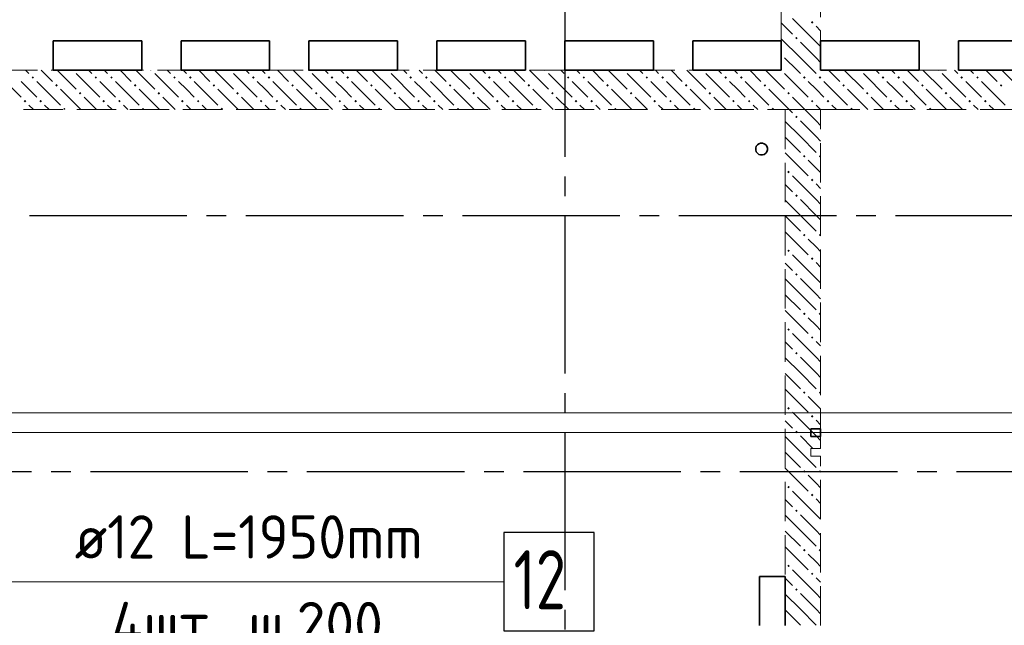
# Model space of a CAD drawing. Header units: millimetres. Extents: x 0 to 64958, y 0 to 42000.
# Tile 12 of 33: x 14950 to 19953, y 33522 to 36597. Entities that reach past the tile are written whole.
import ezdxf

# ---------------------------------------------------------------- set-up
doc = ezdxf.new("R2010")
doc.units = ezdxf.units.MM
doc.linetypes.add('______2', pattern=[270, 200, -70])
doc.linetypes.add('______5', pattern=[1100, 800, -100, 100, -100])
for name, color, linetype, lineweight in [('Standard', 7, 'Continuous', 25), ('ДОП Верх по Х', 7, 'Continuous', 25), ('Оси', 40, '______5', 18), ('Позиционная метка номер позиции', 7, 'Continuous', 13)]:
    doc.layers.add(name, color=color, linetype=linetype, lineweight=lineweight)
doc.layers.add('ЖБ Перекрытие верхний уровень', color=7, linetype='Continuous', lineweight=25, true_color=0xe0e0ff)
doc.layers.add('ЖБ Стена верхний уровень', color=7, linetype='Continuous', lineweight=25, true_color=0x006e00)
doc.styles.add('ISOCPEUR', font='txt')

msp = doc.modelspace()

# ---------------------------------------------------------------- hatches: boundary and pattern name
at = {"layer": 'ЖБ Стена верхний уровень', "linetype": 'Continuous', "lineweight": 18, "transparency": 33554687}
for points in [[(18970.5, 36583.1), (18977, 36589.6), (18983.5, 36583.1), (18977, 36576.6)], [(18890.5, 36503.1), (18897, 36509.6), (18903.4, 36503.1), (18897, 36496.6)], [(18820, 36426.6), (18823.4, 36423.1), (18820, 36419.7)], [(15220.3, 36340), (15216.9, 36336.6), (15213.6, 36340)], [(15620.3, 36340), (15616.9, 36336.6), (15613.6, 36340)], [(16020.3, 36340), (16016.9, 36336.6), (16013.6, 36340)], [(16420.3, 36340), (16416.9, 36336.6), (16413.6, 36340)], [(16820.3, 36340), (16816.9, 36336.6), (16813.6, 36340)], [(17220.3, 36340), (17216.9, 36336.6), (17213.6, 36340)], [(17620.3, 36340), (17616.9, 36336.6), (17613.6, 36340)], [(18020.3, 36340), (18016.9, 36336.6), (18013.6, 36340)], [(18420.3, 36340), (18416.9, 36336.6), (18413.6, 36340)], [(18820.3, 36340), (18816.9, 36336.6), (18813.6, 36340)], [(18820, 36346.6), (18823.4, 36343.1), (18820.3, 36340), (18820, 36340)], [(19220.3, 36340), (19216.9, 36336.6), (19213.6, 36340)], [(19620.3, 36340), (19616.9, 36336.6), (19613.6, 36340)], [(15010.5, 36303.1), (15016.9, 36309.6), (15023.4, 36303.1), (15016.9, 36296.6)], [(15330.5, 36303.1), (15337, 36309.6), (15343.5, 36303.1), (15337, 36296.6)], [(15410.5, 36303.1), (15416.9, 36309.6), (15423.4, 36303.1), (15416.9, 36296.6)], [(15730.5, 36303.1), (15737, 36309.6), (15743.5, 36303.1), (15737, 36296.6)], [(15810.5, 36303.1), (15816.9, 36309.6), (15823.4, 36303.1), (15816.9, 36296.6)], [(16130.5, 36303.1), (16137, 36309.6), (16143.5, 36303.1), (16137, 36296.6)], [(16210.5, 36303.1), (16216.9, 36309.6), (16223.4, 36303.1), (16216.9, 36296.6)], [(16530.5, 36303.1), (16537, 36309.6), (16543.5, 36303.1), (16537, 36296.6)], [(16610.5, 36303.1), (16616.9, 36309.6), (16623.4, 36303.1), (16616.9, 36296.6)], [(16930.5, 36303.1), (16937, 36309.6), (16943.5, 36303.1), (16937, 36296.6)], [(17010.5, 36303.1), (17016.9, 36309.6), (17023.4, 36303.1), (17016.9, 36296.6)], [(17330.5, 36303.1), (17337, 36309.6), (17343.5, 36303.1), (17337, 36296.6)], [(17410.5, 36303.1), (17416.9, 36309.6), (17423.4, 36303.1), (17416.9, 36296.6)], [(17730.5, 36303.1), (17737, 36309.6), (17743.5, 36303.1), (17737, 36296.6)], [(17810.5, 36303.1), (17816.9, 36309.6), (17823.4, 36303.1), (17816.9, 36296.6)], [(18130.5, 36303.1), (18137, 36309.6), (18143.5, 36303.1), (18137, 36296.6)], [(18210.5, 36303.1), (18216.9, 36309.6), (18223.4, 36303.1), (18216.9, 36296.6)], [(18530.5, 36303.1), (18537, 36309.6), (18543.5, 36303.1), (18537, 36296.6)], [(18610.5, 36303.1), (18616.9, 36309.6), (18623.4, 36303.1), (18616.9, 36296.6)], [(18930.5, 36303.1), (18937, 36309.6), (18943.5, 36303.1), (18937, 36296.6)], [(19010.5, 36303.1), (19016.9, 36309.6), (19023.4, 36303.1), (19016.9, 36296.6)], [(19330.5, 36303.1), (19337, 36309.6), (19343.5, 36303.1), (19337, 36296.6)], [(19410.5, 36303.1), (19416.9, 36309.6), (19423.4, 36303.1), (19416.9, 36296.6)], [(19730.5, 36303.1), (19737, 36309.6), (19743.5, 36303.1), (19737, 36296.6)], [(19810.5, 36303.1), (19816.9, 36309.6), (19823.4, 36303.1), (19816.9, 36296.6)], [(15130.5, 36263.1), (15137, 36269.6), (15143.5, 36263.1), (15137, 36256.6)], [(15250.5, 36223.1), (15257, 36229.6), (15263.5, 36223.1), (15257, 36216.6)], [(15530.5, 36263.1), (15537, 36269.6), (15543.5, 36263.1), (15537, 36256.6)], [(15650.5, 36223.1), (15657, 36229.6), (15663.5, 36223.1), (15657, 36216.6)], [(15930.5, 36263.1), (15937, 36269.6), (15943.5, 36263.1), (15937, 36256.6)], [(16050.5, 36223.1), (16057, 36229.6), (16063.5, 36223.1), (16057, 36216.6)], [(16330.5, 36263.1), (16337, 36269.6), (16343.5, 36263.1), (16337, 36256.6)], [(16450.5, 36223.1), (16457, 36229.6), (16463.5, 36223.1), (16457, 36216.6)], [(16730.5, 36263.1), (16737, 36269.6), (16743.5, 36263.1), (16737, 36256.6)], [(16850.5, 36223.1), (16857, 36229.6), (16863.5, 36223.1), (16857, 36216.6)], [(17130.5, 36263.1), (17137, 36269.6), (17143.5, 36263.1), (17137, 36256.6)], [(17250.5, 36223.1), (17257, 36229.6), (17263.5, 36223.1), (17257, 36216.6)], [(17530.5, 36263.1), (17537, 36269.6), (17543.5, 36263.1), (17537, 36256.6)], [(17650.5, 36223.1), (17657, 36229.6), (17663.5, 36223.1), (17657, 36216.6)], [(17930.5, 36263.1), (17937, 36269.6), (17943.5, 36263.1), (17937, 36256.6)], [(18050.5, 36223.1), (18057, 36229.6), (18063.5, 36223.1), (18057, 36216.6)], [(18330.5, 36263.1), (18337, 36269.6), (18343.5, 36263.1), (18337, 36256.6)], [(18450.5, 36223.1), (18457, 36229.6), (18463.5, 36223.1), (18457, 36216.6)], [(18730.5, 36263.1), (18737, 36269.6), (18743.5, 36263.1), (18737, 36256.6)], [(18850.5, 36223.1), (18857, 36229.6), (18863.5, 36223.1), (18857, 36216.6)], [(19130.5, 36263.1), (19137, 36269.6), (19143.5, 36263.1), (19137, 36256.6)], [(19250.5, 36223.1), (19257, 36229.6), (19263.5, 36223.1), (19257, 36216.6)], [(19530.5, 36263.1), (19537, 36269.6), (19543.5, 36263.1), (19537, 36256.6)], [(19650.5, 36223.1), (19657, 36229.6), (19663.5, 36223.1), (19657, 36216.6)], [(19930.5, 36263.1), (19937, 36269.6), (19943.5, 36263.1), (19937, 36256.6)], [(14970.5, 36183.1), (14977, 36189.6), (14983.5, 36183.1), (14977, 36176.6)], [(15050.5, 36183.1), (15057, 36189.6), (15063.5, 36183.1), (15057, 36176.6)], [(15370.5, 36183.1), (15377, 36189.6), (15383.5, 36183.1), (15377, 36176.6)], [(15450.5, 36183.1), (15457, 36189.6), (15463.5, 36183.1), (15457, 36176.6)], [(15770.5, 36183.1), (15777, 36189.6), (15783.5, 36183.1), (15777, 36176.6)], [(15850.5, 36183.1), (15857, 36189.6), (15863.5, 36183.1), (15857, 36176.6)], [(16170.5, 36183.1), (16177, 36189.6), (16183.5, 36183.1), (16177, 36176.6)], [(16250.5, 36183.1), (16257, 36189.6), (16263.5, 36183.1), (16257, 36176.6)], [(16570.5, 36183.1), (16577, 36189.6), (16583.5, 36183.1), (16577, 36176.6)], [(16650.5, 36183.1), (16657, 36189.6), (16663.5, 36183.1), (16657, 36176.6)], [(16970.5, 36183.1), (16977, 36189.6), (16983.5, 36183.1), (16977, 36176.6)], [(17050.5, 36183.1), (17057, 36189.6), (17063.5, 36183.1), (17057, 36176.6)], [(17370.5, 36183.1), (17377, 36189.6), (17383.5, 36183.1), (17377, 36176.6)], [(17450.5, 36183.1), (17457, 36189.6), (17463.5, 36183.1), (17457, 36176.6)], [(17770.5, 36183.1), (17777, 36189.6), (17783.5, 36183.1), (17777, 36176.6)], [(17850.5, 36183.1), (17857, 36189.6), (17863.5, 36183.1), (17857, 36176.6)], [(18170.5, 36183.1), (18177, 36189.6), (18183.5, 36183.1), (18177, 36176.6)], [(18250.5, 36183.1), (18257, 36189.6), (18263.5, 36183.1), (18257, 36176.6)], [(18570.5, 36183.1), (18577, 36189.6), (18583.5, 36183.1), (18577, 36176.6)], [(18650.5, 36183.1), (18657, 36189.6), (18663.5, 36183.1), (18657, 36176.6)], [(18970.5, 36183.1), (18977, 36189.6), (18983.5, 36183.1), (18977, 36176.6)], [(19050.5, 36183.1), (19057, 36189.6), (19063.5, 36183.1), (19057, 36176.6)], [(19370.5, 36183.1), (19377, 36189.6), (19383.5, 36183.1), (19377, 36176.6)], [(19450.5, 36183.1), (19457, 36189.6), (19463.5, 36183.1), (19457, 36176.6)], [(19770.5, 36183.1), (19777, 36189.6), (19783.5, 36183.1), (19777, 36176.6)], [(19850.5, 36183.1), (19857, 36189.6), (19863.5, 36183.1), (19857, 36176.6)], [(15170.5, 36143.1), (15177, 36149.6), (15183.5, 36143.1), (15180.3, 36140), (15173.6, 36140)], [(15570.5, 36143.1), (15577, 36149.6), (15583.5, 36143.1), (15580.3, 36140), (15573.6, 36140)], [(15970.5, 36143.1), (15977, 36149.6), (15983.5, 36143.1), (15980.3, 36140), (15973.6, 36140)], [(16370.5, 36143.1), (16377, 36149.6), (16383.5, 36143.1), (16380.3, 36140), (16373.6, 36140)], [(16770.5, 36143.1), (16777, 36149.6), (16783.5, 36143.1), (16780.3, 36140), (16773.6, 36140)], [(17170.5, 36143.1), (17177, 36149.6), (17183.5, 36143.1), (17180.3, 36140), (17173.6, 36140)], [(17570.5, 36143.1), (17577, 36149.6), (17583.5, 36143.1), (17580.3, 36140), (17573.6, 36140)], [(17970.5, 36143.1), (17977, 36149.6), (17983.5, 36143.1), (17980.3, 36140), (17973.6, 36140)], [(18370.5, 36143.1), (18377, 36149.6), (18383.5, 36143.1), (18380.3, 36140), (18373.6, 36140)], [(18770.5, 36143.1), (18777, 36149.6), (18783.5, 36143.1), (18780.3, 36140), (18773.6, 36140)], [(19170.5, 36143.1), (19177, 36149.6), (19183.5, 36143.1), (19180.3, 36140), (19173.6, 36140)], [(19570.5, 36143.1), (19577, 36149.6), (19583.5, 36143.1), (19580.3, 36140), (19573.6, 36140)], [(18890.5, 36103.1), (18897, 36109.6), (18903.4, 36103.1), (18897, 36096.6)], [(18930.5, 35903.1), (18937, 35909.6), (18943.5, 35903.1), (18937, 35896.6)], [(19010.5, 35903.1), (19016.9, 35909.6), (19020, 35906.6), (19020, 35899.7), (19016.9, 35896.6)], [(18850.5, 35823.1), (18857, 35829.6), (18863.5, 35823.1), (18857, 35816.6)], [(18970.5, 35783.1), (18977, 35789.6), (18983.5, 35783.1), (18977, 35776.6)], [(18890.5, 35703.1), (18897, 35709.6), (18903.4, 35703.1), (18897, 35696.6)], [(18930.5, 35503.1), (18937, 35509.6), (18943.5, 35503.1), (18937, 35496.6)], [(19010.5, 35503.1), (19016.9, 35509.6), (19020, 35506.6), (19020, 35499.7), (19016.9, 35496.6)], [(18850.5, 35423.1), (18857, 35429.6), (18863.5, 35423.1), (18857, 35416.6)], [(18970.5, 35383.1), (18977, 35389.6), (18983.5, 35383.1), (18977, 35376.6)], [(18890.5, 35303.1), (18897, 35309.6), (18903.4, 35303.1), (18897, 35296.6)], [(18930.5, 35103.1), (18937, 35109.6), (18943.5, 35103.1), (18937, 35096.6)], [(19010.5, 35103.1), (19016.9, 35109.6), (19020, 35106.6), (19020, 35099.7), (19016.9, 35096.6)], [(18850.5, 35023.1), (18857, 35029.6), (18863.5, 35023.1), (18857, 35016.6)], [(18970.5, 34983.1), (18977, 34989.6), (18983.5, 34983.1), (18977, 34976.6)], [(18890.5, 34903.1), (18897, 34909.6), (18903.4, 34903.1), (18897, 34896.6)], [(18930.5, 34703.1), (18937, 34709.6), (18943.5, 34703.1), (18937, 34696.6)], [(19010.5, 34703.1), (19016.9, 34709.6), (19020, 34706.6), (19020, 34699.7), (19016.9, 34696.6)], [(18850.5, 34623.1), (18857, 34629.6), (18863.5, 34623.1), (18857, 34616.6)], [(18970.5, 34583.1), (18977, 34589.6), (18983.5, 34583.1), (18977, 34576.6)], [(18890.5, 34503.1), (18897, 34509.6), (18903.4, 34503.1), (18897, 34496.6)], [(18930.5, 34303.1), (18937, 34309.6), (18943.5, 34303.1), (18937, 34296.6)], [(19010.5, 34303.1), (19016.9, 34309.6), (19020, 34306.6), (19020, 34299.7), (19016.9, 34296.6)], [(18850.5, 34223.1), (18857, 34229.6), (18863.5, 34223.1), (18857, 34216.6)], [(18970.5, 34183.1), (18977, 34189.6), (18983.5, 34183.1), (18977, 34176.6)], [(18890.5, 34103.1), (18897, 34109.6), (18903.4, 34103.1), (18897, 34096.6)], [(18930.5, 33903.1), (18937, 33909.6), (18943.5, 33903.1), (18937, 33896.6)], [(19010.5, 33903.1), (19016.9, 33909.6), (19020, 33906.6), (19020, 33899.7), (19016.9, 33896.6)], [(18850.5, 33823.1), (18857, 33829.6), (18863.5, 33823.1), (18857, 33816.6)], [(18970.5, 33783.1), (18977, 33789.6), (18983.5, 33783.1), (18977, 33776.6)], [(18890.5, 33703.1), (18897, 33709.6), (18903.4, 33703.1), (18897, 33696.6)]]:
    msp.add_hatch(color=7, dxfattribs=at).paths.add_polyline_path(points, flags=16)

# ---------------------------------------------------------------- linework, layer by layer
at = {"layer": 'Standard', "color": 254, "linetype": 'Continuous', "lineweight": 18, "true_color": 0xc4c4ff, "transparency": 33554687}
for points in [[(6931, 19975), (49549, 19975), (49549, 34600), (6931, 34600), (6931, 19975)], [(7031, 20075), (49449, 20075), (49449, 34500), (7031, 34500), (7031, 20075)]]:
    msp.add_lwpolyline(points, dxfattribs=at)
at = {"layer": 'ДОП Верх по Х', "color": 7, "linetype": 'Continuous', "lineweight": 13, "transparency": 33554687}
msp.add_line((15209.7, 33743.1), (17251.7, 33743.1), dxfattribs=at)
at = {"layer": 'ДОП Верх по Х', "color": 7, "linetype": 'Continuous', "lineweight": 25, "transparency": 33554687}
msp.add_lwpolyline([(17409.7, 33493.1), (17869.7, 33493.1), (17869.7, 33993.1), (17409.7, 33993.1), (17409.7, 33493.1)], dxfattribs=at)
at = {"layer": 'ЖБ Перекрытие верхний уровень', "color": 7, "linetype": 'Continuous', "lineweight": 35, "transparency": 33554687}
for p, q in [((15120, 36340), (15120, 36490)), ((15120, 36490), (15570, 36490)), ((15570, 36490), (15570, 36340)), ((15770, 36340), (15770, 36490)), ((15770, 36490), (16220, 36490)), ((16220, 36490), (16220, 36340)), ((16420, 36340), (16420, 36490)), ((16420, 36490), (16870, 36490)), ((16870, 36490), (16870, 36340)), ((17070, 36340), (17070, 36490)), ((17070, 36490), (17520, 36490)), ((17520, 36490), (17520, 36340)), ((17720, 36340), (17720, 36490)), ((17720, 36490), (18170, 36490)), ((18170, 36490), (18170, 36340)), ((18370, 36340), (18370, 36490)), ((18370, 36490), (18820, 36490)), ((18820, 36490), (18820, 36340)), ((19020, 36340), (19020, 36490)), ((19020, 36490), (19520, 36490)), ((19520, 36490), (19520, 36340)), ((19720, 36340), (19720, 36490)), ((19720, 36490), (20220, 36490)), ((15570, 36340), (15120, 36340)), ((16220, 36340), (15770, 36340)), ((16870, 36340), (16420, 36340)), ((17520, 36340), (17070, 36340)), ((18170, 36340), (17720, 36340)), ((18820, 36340), (18370, 36340)), ((19520, 36340), (19020, 36340)), ((20220, 36340), (19720, 36340)), ((18693, 35953.7), (18690.1, 35944.7)), ((18690.1, 35944.7), (18690.1, 35935.3)), ((18690.1, 35935.3), (18693, 35926.3)), ((18698.6, 35961.4), (18693, 35953.7)), ((18693, 35926.3), (18698.6, 35918.6)), ((18706.3, 35967), (18698.6, 35961.4)), ((18715.3, 35969.9), (18706.3, 35967)), ((18724.7, 35969.9), (18715.3, 35969.9)), ((18733.7, 35967), (18724.7, 35969.9)), ((18741.4, 35961.4), (18733.7, 35967)), ((18746.9, 35953.7), (18741.4, 35961.4)), ((18741.4, 35918.6), (18746.9, 35926.3)), ((18749.9, 35944.7), (18746.9, 35953.7)), ((18746.9, 35926.3), (18749.9, 35935.3)), ((18749.9, 35935.3), (18749.9, 35944.7)), ((18698.6, 35918.6), (18706.3, 35913)), ((18706.3, 35913), (18715.3, 35910.1)), ((18715.3, 35910.1), (18724.7, 35910.1)), ((18724.7, 35910.1), (18733.7, 35913)), ((18733.7, 35913), (18741.4, 35918.6)), ((19020, 34520), (18970, 34520)), ((18970, 34520), (18970, 34480)), ((18970, 34480), (19020, 34480)), ((19020, 34480), (19020, 34520)), ((18840, 33770), (18710, 33770)), ((18710, 33770), (18710, 33520)), ((18840, 33520), (18840, 33770))]:
    msp.add_line(p, q, dxfattribs=at)
at = {"layer": 'ЖБ Стена верхний уровень', "color": 251, "linetype": '______2', "lineweight": 13, "true_color": 0x656565, "transparency": 33554687}
for p, q in [((18820, 38800), (18820, 36340)), ((19020, 36340), (19020, 38800)), ((18820, 36340), (13890, 36340)), ((21550, 36340), (19020, 36340)), ((13890, 36140), (21550, 36140)), ((19020, 36140), (18840, 36140)), ((18840, 36140), (18840, 33520)), ((19020, 34420), (19020, 36140)), ((19020, 34420), (18970, 34420)), ((18970, 34420), (18970, 34380)), ((18970, 34380), (19020, 34380)), ((19020, 33520), (19020, 34380))]:
    msp.add_line(p, q, dxfattribs=at)
at = {"layer": 'ЖБ Стена верхний уровень', "color": 9, "linetype": 'Continuous', "lineweight": 18, "true_color": 0xc7c7c7, "transparency": 33554687}
for p, q in [((18820, 36580.1), (18877, 36523.1)), ((18997, 36483.1), (18877, 36603.1)), ((18997, 36563.1), (19020, 36540.1)), ((18916.9, 36403.1), (18820, 36500.1)), ((18916.9, 36483.1), (18997, 36403.1)), ((18997, 36483.1), (19020, 36460.1)), ((18837, 36403.1), (18900.1, 36340)), ((18916.9, 36403.1), (18980.1, 36340)), ((18997, 36403.1), (19020, 36380.1)), ((14837, 36323.1), (14957, 36203.1)), ((14980.1, 36340), (14997, 36323.1)), ((15060.1, 36340), (15116.9, 36283.1)), ((15140.1, 36340), (15237, 36243.1)), ((15237, 36323.1), (15357, 36203.1)), ((15300.1, 36340), (15316.9, 36323.1)), ((15380.1, 36340), (15397, 36323.1)), ((15460.1, 36340), (15516.9, 36283.1)), ((15540.1, 36340), (15637, 36243.1)), ((15637, 36323.1), (15757, 36203.1)), ((15700.1, 36340), (15716.9, 36323.1)), ((15780.1, 36340), (15797, 36323.1)), ((15860.1, 36340), (15916.9, 36283.1)), ((15940.1, 36340), (16037, 36243.1)), ((16037, 36323.1), (16157, 36203.1)), ((16100.1, 36340), (16116.9, 36323.1)), ((16180.1, 36340), (16197, 36323.1)), ((16260.1, 36340), (16316.9, 36283.1)), ((16340.1, 36340), (16437, 36243.1)), ((16437, 36323.1), (16557, 36203.1)), ((16500.1, 36340), (16516.9, 36323.1)), ((16580.1, 36340), (16597, 36323.1)), ((16660.1, 36340), (16716.9, 36283.1)), ((16740.1, 36340), (16837, 36243.1)), ((16837, 36323.1), (16957, 36203.1)), ((16900.1, 36340), (16916.9, 36323.1)), ((16980.1, 36340), (16997, 36323.1)), ((17060.1, 36340), (17116.9, 36283.1)), ((17140.1, 36340), (17237, 36243.1)), ((17237, 36323.1), (17357, 36203.1)), ((17300.1, 36340), (17316.9, 36323.1)), ((17380.1, 36340), (17397, 36323.1)), ((17460.1, 36340), (17516.9, 36283.1)), ((17540.1, 36340), (17637, 36243.1)), ((17637, 36323.1), (17757, 36203.1)), ((17700.1, 36340), (17716.9, 36323.1)), ((17780.1, 36340), (17797, 36323.1)), ((17860.1, 36340), (17916.9, 36283.1)), ((17940.1, 36340), (18037, 36243.1)), ((18037, 36323.1), (18157, 36203.1)), ((18100.1, 36340), (18116.9, 36323.1)), ((18180.1, 36340), (18197, 36323.1)), ((18260.1, 36340), (18316.9, 36283.1)), ((18340.1, 36340), (18437, 36243.1)), ((18437, 36323.1), (18557, 36203.1)), ((18500.1, 36340), (18516.9, 36323.1)), ((18580.1, 36340), (18597, 36323.1)), ((18660.1, 36340), (18716.9, 36283.1)), ((18740.1, 36340), (18837, 36243.1)), ((18837, 36323.1), (18957, 36203.1)), ((18900.1, 36340), (18916.9, 36323.1)), ((18980.1, 36340), (18997, 36323.1)), ((19060.1, 36340), (19116.9, 36283.1)), ((19140.1, 36340), (19237, 36243.1)), ((19237, 36323.1), (19357, 36203.1)), ((19300.1, 36340), (19316.9, 36323.1)), ((19380.1, 36340), (19397, 36323.1)), ((19460.1, 36340), (19516.9, 36283.1)), ((19540.1, 36340), (19637, 36243.1)), ((19637, 36323.1), (19757, 36203.1)), ((19700.1, 36340), (19716.9, 36323.1)), ((19780.1, 36340), (19797, 36323.1)), ((19860.1, 36340), (19916.9, 36283.1)), ((19940.1, 36340), (20037, 36243.1)), ((14997, 36243.1), (14957, 36283.1)), ((15037, 36283.1), (15157, 36163.1)), ((15397, 36243.1), (15357, 36283.1)), ((15437, 36283.1), (15557, 36163.1)), ((15797, 36243.1), (15757, 36283.1)), ((15837, 36283.1), (15957, 36163.1)), ((16197, 36243.1), (16157, 36283.1)), ((16237, 36283.1), (16357, 36163.1)), ((16597, 36243.1), (16557, 36283.1)), ((16637, 36283.1), (16757, 36163.1)), ((16997, 36243.1), (16957, 36283.1)), ((17037, 36283.1), (17157, 36163.1)), ((17397, 36243.1), (17357, 36283.1)), ((17437, 36283.1), (17557, 36163.1)), ((17797, 36243.1), (17757, 36283.1)), ((17837, 36283.1), (17957, 36163.1)), ((18197, 36243.1), (18157, 36283.1)), ((18237, 36283.1), (18357, 36163.1)), ((18597, 36243.1), (18557, 36283.1)), ((18637, 36283.1), (18757, 36163.1)), ((18997, 36243.1), (18957, 36283.1)), ((19037, 36283.1), (19157, 36163.1)), ((19397, 36243.1), (19357, 36283.1)), ((19437, 36283.1), (19557, 36163.1)), ((19797, 36243.1), (19757, 36283.1)), ((19837, 36283.1), (19957, 36163.1)), ((15037, 36203.1), (14997, 36243.1)), ((15157, 36243.1), (15260.1, 36140)), ((15437, 36203.1), (15397, 36243.1)), ((15557, 36243.1), (15660.1, 36140)), ((15837, 36203.1), (15797, 36243.1)), ((15957, 36243.1), (16060.1, 36140)), ((16237, 36203.1), (16197, 36243.1)), ((16357, 36243.1), (16460.1, 36140)), ((16637, 36203.1), (16597, 36243.1)), ((16757, 36243.1), (16860.1, 36140)), ((17037, 36203.1), (16997, 36243.1)), ((17157, 36243.1), (17260.1, 36140)), ((17437, 36203.1), (17397, 36243.1)), ((17557, 36243.1), (17660.1, 36140)), ((17837, 36203.1), (17797, 36243.1)), ((17957, 36243.1), (18060.1, 36140)), ((18237, 36203.1), (18197, 36243.1)), ((18357, 36243.1), (18460.1, 36140)), ((18637, 36203.1), (18597, 36243.1)), ((18757, 36243.1), (18860.1, 36140)), ((19037, 36203.1), (18997, 36243.1)), ((19157, 36243.1), (19260.1, 36140)), ((19437, 36203.1), (19397, 36243.1)), ((19557, 36243.1), (19660.1, 36140)), ((19837, 36203.1), (19797, 36243.1)), ((15340.1, 36140), (15277, 36203.1)), ((15740.1, 36140), (15677, 36203.1)), ((16140.1, 36140), (16077, 36203.1)), ((16540.1, 36140), (16477, 36203.1)), ((16940.1, 36140), (16877, 36203.1)), ((17340.1, 36140), (17277, 36203.1)), ((17740.1, 36140), (17677, 36203.1)), ((18140.1, 36140), (18077, 36203.1)), ((18540.1, 36140), (18477, 36203.1)), ((18940.1, 36140), (18877, 36203.1)), ((19340.1, 36140), (19277, 36203.1)), ((19740.1, 36140), (19677, 36203.1)), ((14997, 36163.1), (15020.1, 36140)), ((15077, 36163.1), (15100.1, 36140)), ((15397, 36163.1), (15420.1, 36140)), ((15477, 36163.1), (15500.1, 36140)), ((15797, 36163.1), (15820.1, 36140)), ((15877, 36163.1), (15900.1, 36140)), ((16197, 36163.1), (16220.1, 36140)), ((16277, 36163.1), (16300.1, 36140)), ((16597, 36163.1), (16620.1, 36140)), ((16677, 36163.1), (16700.1, 36140)), ((16997, 36163.1), (17020.1, 36140)), ((17077, 36163.1), (17100.1, 36140)), ((17397, 36163.1), (17420.1, 36140)), ((17477, 36163.1), (17500.1, 36140)), ((17797, 36163.1), (17820.1, 36140)), ((17877, 36163.1), (17900.1, 36140)), ((18197, 36163.1), (18220.1, 36140)), ((18277, 36163.1), (18300.1, 36140)), ((18597, 36163.1), (18620.1, 36140)), ((18677, 36163.1), (18700.1, 36140)), ((18860.1, 36140), (18877, 36123.1)), ((18997, 36083.1), (18940.1, 36140)), ((18997, 36163.1), (19020.1, 36140)), ((19077, 36163.1), (19100.1, 36140)), ((19397, 36163.1), (19420.1, 36140)), ((19477, 36163.1), (19500.1, 36140)), ((19797, 36163.1), (19820.1, 36140)), ((19877, 36163.1), (19900.1, 36140)), ((18916.9, 36003.1), (18840, 36080.1)), ((18916.9, 36083.1), (18997, 36003.1)), ((18997, 36083.1), (19020, 36060.1)), ((18840, 36000.1), (18916.9, 35923.1)), ((18916.9, 36003.1), (18997, 35923.1)), ((18997, 36003.1), (19020, 35980.1)), ((18840, 35920.1), (18957, 35803.1)), ((18997, 35843.1), (18957, 35883.1)), ((19020, 35820.1), (18997, 35843.1)), ((18997, 35683.1), (18877, 35803.1)), ((18840, 35760.1), (18877, 35723.1)), ((18997, 35763.1), (19020, 35740.1)), ((18916.9, 35603.1), (18840, 35680.1)), ((18916.9, 35683.1), (18997, 35603.1)), ((18997, 35683.1), (19020, 35660.1)), ((18840, 35600.1), (18916.9, 35523.1)), ((18916.9, 35603.1), (18997, 35523.1)), ((18997, 35603.1), (19020, 35580.1)), ((18840, 35520.1), (18957, 35403.1)), ((18997, 35443.1), (18957, 35483.1)), ((19020, 35420.1), (18997, 35443.1)), ((18997, 35283.1), (18877, 35403.1)), ((18840, 35360.1), (18877, 35323.1)), ((18997, 35363.1), (19020, 35340.1)), ((18916.9, 35203.1), (18840, 35280.1)), ((18916.9, 35283.1), (18997, 35203.1)), ((18997, 35283.1), (19020, 35260.1)), ((18840, 35200.1), (18916.9, 35123.1)), ((18916.9, 35203.1), (18997, 35123.1)), ((18997, 35203.1), (19020, 35180.1)), ((18840, 35120.1), (18957, 35003.1)), ((18997, 35043.1), (18957, 35083.1)), ((19020, 35020.1), (18997, 35043.1)), ((18997, 34883.1), (18877, 35003.1)), ((18840, 34960.1), (18877, 34923.1)), ((18997, 34963.1), (19020, 34940.1)), ((18916.9, 34803.1), (18840, 34880.1)), ((18916.9, 34883.1), (18997, 34803.1)), ((18997, 34883.1), (19020, 34860.1)), ((18840, 34800.1), (18916.9, 34723.1)), ((18916.9, 34803.1), (18997, 34723.1)), ((18997, 34803.1), (19020, 34780.1)), ((18840, 34720.1), (18957, 34603.1)), ((18997, 34643.1), (18957, 34683.1)), ((19020, 34620.1), (18997, 34643.1)), ((18997, 34483.1), (18877, 34603.1)), ((18840, 34560.1), (18877, 34523.1)), ((18997, 34563.1), (19020, 34540.1)), ((18916.9, 34403.1), (18840, 34480.1)), ((18916.9, 34483.1), (18980.1, 34420)), ((18997, 34483.1), (19020, 34460.1)), ((18840, 34400.1), (18916.9, 34323.1)), ((18916.9, 34403.1), (18997, 34323.1)), ((18840, 34320.1), (18957, 34203.1)), ((18997, 34243.1), (18957, 34283.1)), ((19020, 34220.1), (18997, 34243.1)), ((18997, 34083.1), (18877, 34203.1)), ((18840, 34160.1), (18877, 34123.1)), ((18997, 34163.1), (19020, 34140.1)), ((18916.9, 34003.1), (18840, 34080.1)), ((18916.9, 34083.1), (18997, 34003.1)), ((18997, 34083.1), (19020, 34060.1)), ((18840, 34000.1), (18916.9, 33923.1)), ((18916.9, 34003.1), (18997, 33923.1)), ((18997, 34003.1), (19020, 33980.1)), ((18840, 33920.1), (18957, 33803.1)), ((18997, 33843.1), (18957, 33883.1)), ((19020, 33820.1), (18997, 33843.1)), ((18997, 33683.1), (18877, 33803.1)), ((18840, 33760.1), (18877, 33723.1)), ((18997, 33763.1), (19020, 33740.1)), ((18916.9, 33603.1), (18840, 33680.1)), ((18916.9, 33683.1), (18997, 33603.1)), ((18997, 33683.1), (19020, 33660.1)), ((18840, 33600.1), (18916.9, 33523.1)), ((18916.9, 33603.1), (18997, 33523.1)), ((18997, 33603.1), (19020, 33580.1))]:
    msp.add_line(p, q, dxfattribs=at)
at = {"layer": 'Оси', "color": 8, "linetype": '______5', "lineweight": -3, "transparency": 33554687}
for p, q in [((17720, 38900), (17720, 15270)), ((43300, 35600), (4600, 35600)), ((50210, 34300), (4600, 34300)), ((50210, 34300), (4600, 34300))]:
    msp.add_line(p, q, dxfattribs=at)
at = {"layer": 'Позиционная метка номер позиции', "color": 7, "linetype": 'Continuous', "lineweight": 13, "transparency": 33554687}
msp.add_lwpolyline([(13536.9, 34006.1), (13800, 33743.1), (17409.7, 33743.1)], dxfattribs=at)

# ---------------------------------------------------------------- texts
at = {"layer": 'ДОП Верх по Х', "color": 7, "linetype": 'Continuous', "lineweight": 13, "transparency": 33554687, "attachment_point": 7, "style": 'ISOCPEUR'}
for s, insert, char_height, width in [('\\W0.94;ø12 L=1950mm ', (15229.7, 33860.4), 220, 2104.383), ('\\W0.75;12', (17459.7, 33603.1), 300, 472.272), ('\\W0.97;4шт. ш.200 ', (15416.7, 33420.4), 220, 1734.412)]:
    msp.add_mtext(s, dxfattribs=dict(at, insert=insert, char_height=char_height, width=width))

doc.saveas('drawing.dxf')
